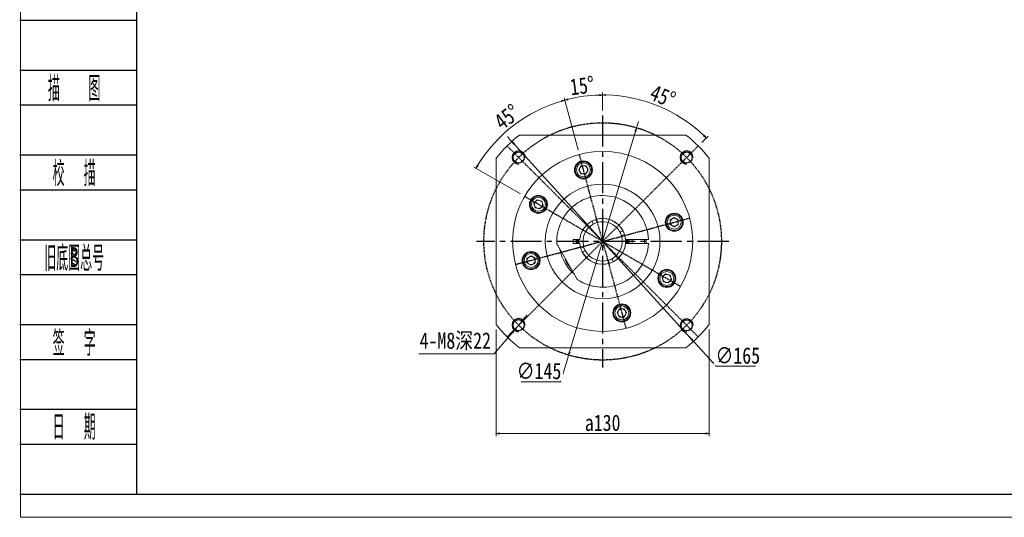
# Model space of a CAD drawing. Header units: millimetres. Extents: x -22 to 1187, y -4 to 839.
# Tile 1 of 8: x -16 to 585, y -4 to 300. Entities that reach past the tile are written whole.
import ezdxf
from ezdxf.enums import TextEntityAlignment as Align

# ---------------------------------------------------------------- set-up
doc = ezdxf.new("R2010")
doc.units = ezdxf.units.MM
doc.linetypes.add('CENTER2', pattern=[28.575, 19.05, -3.175, 3.175, -3.175])
doc.linetypes.add('DASHED', pattern=[0.75, 0.5, -0.25])
for name, color, linetype in [('2细线层', 4, 'Continuous'), ('3中心线层', 1, 'CENTER2'), ('6文字层', 3, 'Continuous')]:
    doc.layers.add(name, color=color, linetype=linetype)
doc.layers.add('图框_外框线', color=7, linetype='Continuous', lineweight=18)
doc.layers.add('尺寸线层', color=3, linetype='Continuous', lineweight=18)
doc.styles.add('PC_TEXTSTYLE', font='ISOCP.SHX', dxfattribs={"width": 0.707, "bigfont": 'GBCBIG.SHX'})
doc.styles.get("Standard").update_dxf_attribs({"font": 'SimSun.ttf'})
doc.styles.add('宋体', font='SimSun.ttf', dxfattribs={"width": 0.8})
doc.dimstyles.new('A水平标注$0', dxfattribs={"dimtxt": 3.5, "dimasz": 2, "dimexe": 1.5, "dimexo": 3, "dimgap": 1.1, "dimtad": 1, "dimtoh": 1, "dimdec": 4, "dimdsep": 46, "dimtxsty": '宋体', "dimblk": 'OPEN', "dimcen": 3, "dimclrd": 3, "dimclre": 3, "dimclrt": 6, "dimadec": 0, "dimazin": 0, "dimtm": 1e-09, "dimtfac": 1, "dimtdec": 4, "dimtix": 1, "dimtmove": 0, "dimatfit": 3, "dimldrblk": 'OPEN', "dimfxl": 0, "dimlwd": 13, "dimlwe": 13, "dimarcsym": 0})

# ---------------------------------------------------------------- blocks, each defined once
blk = doc.blocks.new('_Open')
at = {"color": 0, "linetype": 'ByBlock', "lineweight": -2}
for p, q in [((-1, 0.17), (0, 0)), ((-1, -0.17), (0, 0)), ((0, 0), (-1, 0))]:
    blk.add_line(p, q, dxfattribs=at)
blk = doc.blocks.new('*D41')
at = {"layer": 'Defpoints', "color": 0, "transparency": 16777216}
for p in [(291.26, 116.4), (286.11, 110.28)]:
    blk.add_point(p, dxfattribs=at)
at = {"layer": '尺寸线层', "color": 3, "lineweight": 13, "transparency": 16777216}
for p, q in [((291.26, 116.4), (286.11, 110.28)), ((292.55, 117.93), (293.84, 119.46)), ((273.86, 95.75), (284.82, 108.75)), ((227.71, 95.75), (273.86, 95.75))]:
    blk.add_line(p, q, dxfattribs=at)
at = {"layer": '尺寸线层', "color": 3, "lineweight": 13, "transparency": 16777216, "xscale": 2, "yscale": 2, "zscale": 2}
for p, rotation in [((291.26, 116.4), 229.8798009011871), ((286.11, 110.28), 49.87980090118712)]:
    blk.add_blockref('_Open', p, dxfattribs=dict(at, rotation=rotation))
at = {"layer": '尺寸线层', "color": 6, "transparency": 16777216, "insert": (250.04, 103.42), "char_height": 10, "attachment_point": 5, "style": '宋体', "bg_fill": 3, "box_fill_scale": 1.1, "bg_fill_color": 256, "bg_fill_true_color": 13158600, "bg_fill_transparency": 0}
blk.add_mtext('4-M8深22', dxfattribs=at)
blk = doc.blocks.new('*D42')
at = {"layer": 'Defpoints', "color": 0, "transparency": 16777216}
for p in [(360.77, 234), (319.25, 95.08)]:
    blk.add_point(p, dxfattribs=at)
at = {"layer": '尺寸线层', "color": 3, "lineweight": 13, "transparency": 16777216}
for p, q in [((360.77, 234), (361.35, 235.92)), ((361.35, 235.92), (361.92, 237.84)), ((360.77, 234), (319.25, 95.08)), ((360.2, 232.09), (359.63, 230.17)), ((319.82, 96.99), (320.39, 98.91)), ((314.38, 78.79), (318.68, 93.16)), ((290.27, 78.79), (314.38, 78.79))]:
    blk.add_line(p, q, dxfattribs=at)
at = {"layer": '尺寸线层', "color": 3, "lineweight": 13, "transparency": 16777216, "xscale": 2, "yscale": 2, "zscale": 2}
for p, rotation in [((360.77, 234), 73.3586156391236), ((319.25, 95.08), 253.3586156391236)]:
    blk.add_blockref('_Open', p, dxfattribs=dict(at, rotation=rotation))
at = {"layer": '尺寸线层', "color": 6, "transparency": 16777216, "insert": (301.17, 85.29), "char_height": 10, "attachment_point": 5, "style": '宋体', "bg_fill": 3, "box_fill_scale": 1.1, "bg_fill_color": 256, "bg_fill_true_color": 13158600, "bg_fill_transparency": 0}
blk.add_mtext('∅145', dxfattribs=at)
at = {"layer": '尺寸线层', "color": 3, "lineweight": 13, "transparency": 16777216}
blk.add_line((319.25, 95.08), (318.68, 93.16), dxfattribs=at)
blk = doc.blocks.new('*D43')
at = {"layer": 'Defpoints', "color": 0, "transparency": 16777216}
for p in [(275.01, 113.73), (405.01, 113.73), (275.01, 47.14)]:
    blk.add_point(p, dxfattribs=at)
at = {"layer": '尺寸线层', "color": 3, "lineweight": 13, "transparency": 16777216}
for p, q in [((275.01, 110.73), (275.01, 45.64)), ((405.01, 110.73), (405.01, 45.64)), ((403.01, 47.14), (277.01, 47.14))]:
    blk.add_line(p, q, dxfattribs=at)
at = {"layer": '尺寸线层', "color": 3, "lineweight": 13, "transparency": 16777216, "xscale": 2, "yscale": 2, "zscale": 2, "rotation": 180}
blk.add_blockref('_Open', (275.01, 47.14), dxfattribs=at)
at = {"layer": '尺寸线层', "color": 3, "lineweight": 13, "transparency": 16777216, "xscale": 2, "yscale": 2, "zscale": 2}
blk.add_blockref('_Open', (405.01, 47.14), dxfattribs=at)
at = {"layer": '尺寸线层', "color": 6, "transparency": 16777216, "insert": (340.01, 53.64), "char_height": 10, "attachment_point": 5, "style": '宋体', "bg_fill": 3, "box_fill_scale": 1.1, "bg_fill_color": 256, "bg_fill_true_color": 13158600, "bg_fill_transparency": 0}
blk.add_mtext('a130', dxfattribs=at)
blk = doc.blocks.new('*D44')
at = {"layer": 'Defpoints', "color": 0, "transparency": 16777216}
for p in [(284.53, 225.6), (395.49, 103.48)]:
    blk.add_point(p, dxfattribs=at)
at = {"layer": '尺寸线层', "color": 3, "lineweight": 13, "transparency": 16777216}
for p, q in [((283.19, 227.08), (281.84, 228.56)), ((284.53, 225.6), (283.19, 227.08)), ((284.53, 225.6), (395.49, 103.48)), ((285.88, 224.12), (287.22, 222.64)), ((394.15, 104.96), (392.8, 106.44)), ((395.49, 103.48), (396.84, 102)), ((409.31, 88.27), (396.84, 102)), ((433.42, 88.27), (409.31, 88.27))]:
    blk.add_line(p, q, dxfattribs=at)
at = {"layer": '尺寸线层', "color": 3, "lineweight": 13, "transparency": 16777216, "xscale": 2, "yscale": 2, "zscale": 2}
for p, rotation in [((284.53, 225.6), 132.2582928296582), ((395.49, 103.48), 312.2582928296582)]:
    blk.add_blockref('_Open', p, dxfattribs=dict(at, rotation=rotation))
at = {"layer": '尺寸线层', "color": 6, "transparency": 16777216, "insert": (422.52, 94.77), "char_height": 10, "attachment_point": 5, "style": '宋体', "bg_fill": 3, "box_fill_scale": 1.1, "bg_fill_color": 256, "bg_fill_true_color": 13158600, "bg_fill_transparency": 0}
blk.add_mtext('∅165', dxfattribs=at)
blk = doc.blocks.new('*D45')
at = {"layer": 'Defpoints', "color": 0, "transparency": 16777216}
for p in [(340.01, 241.54), (384.75, 242.03), (398.35, 222.88), (340.01, 164.54), (340.01, 87.54)]:
    blk.add_point(p, dxfattribs=at)
at = {"layer": '尺寸线层', "color": 3, "lineweight": 13, "transparency": 16777216}
for p, q in [((340.01, 244.54), (340.01, 255.51)), ((400.47, 225), (404.34, 228.87))]:
    blk.add_line(p, q, dxfattribs=at)
blk.add_arc((340.01, 164.54), 89.47, 46.28074, 88.71926, dxfattribs=at)
at = {"layer": '尺寸线层', "color": 3, "lineweight": 13, "transparency": 16777216, "xscale": 2, "yscale": 2, "zscale": 2}
for p, rotation in [((340.01, 254.01), 179.3596308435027), ((403.28, 227.81), 315.6403691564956)]:
    blk.add_blockref('_Open', p, dxfattribs=dict(at, rotation=rotation))
at = {"layer": '尺寸线层', "color": 6, "transparency": 16777216, "insert": (376.74, 253.21), "char_height": 10, "attachment_point": 5, "rotation": 337.5, "style": '宋体', "bg_fill": 3, "box_fill_scale": 1.1, "bg_fill_color": 256, "bg_fill_true_color": 13158600, "bg_fill_transparency": 0}
blk.add_mtext('45°', dxfattribs=at)
blk = doc.blocks.new('*D46')
at = {"layer": 'Defpoints', "color": 0, "transparency": 16777216}
for p in [(340.01, 241.54), (325.78, 217.67), (340.01, 164.54), (340.01, 87.54)]:
    blk.add_point(p, dxfattribs=at)
at = {"layer": '尺寸线层', "color": 3, "lineweight": 13, "transparency": 16777216}
for p, q in [((340.01, 244.54), (340.01, 255.44)), ((325, 220.56), (316.49, 252.34))]:
    blk.add_line(p, q, dxfattribs=at)
blk.add_arc((340.01, 164.54), 89.4, 91.28187, 103.71813, dxfattribs=at)
at = {"layer": '尺寸线层', "color": 3, "lineweight": 13, "transparency": 16777216, "xscale": 2, "yscale": 2, "zscale": 2}
for p, rotation in [((340.01, 253.94), 0.6409350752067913), ((316.87, 250.89), 194.359064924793)]:
    blk.add_blockref('_Open', p, dxfattribs=dict(at, rotation=rotation))
at = {"layer": '尺寸线层', "color": 6, "transparency": 16777216, "insert": (327.49, 259.62), "char_height": 10, "attachment_point": 5, "rotation": 7.5, "style": '宋体', "bg_fill": 3, "box_fill_scale": 1.1, "bg_fill_color": 256, "bg_fill_true_color": 13158600, "bg_fill_transparency": 0}
blk.add_mtext('15°', dxfattribs=at)
at = {"layer": 'Defpoints', "color": 0, "transparency": 16777216}
blk.add_point((332.22, 253.6), dxfattribs=at)
blk = doc.blocks.new('*D47')
at = {"layer": 'Defpoints', "color": 0, "transparency": 16777216}
for p in [(295.34, 241.91), (325.78, 217.67), (292.38, 192.04), (340.01, 164.54), (340.01, 164.54)]:
    blk.add_point(p, dxfattribs=at)
at = {"layer": '尺寸线层', "color": 3, "lineweight": 13, "transparency": 16777216}
for p, q in [((325, 220.56), (316.5, 252.29)), ((289.78, 193.54), (261.34, 209.96))]:
    blk.add_line(p, q, dxfattribs=at)
blk.add_arc((340.01, 164.54), 89.34, 106.28261, 148.71739, dxfattribs=at)
at = {"layer": '尺寸线层', "color": 3, "lineweight": 13, "transparency": 16777216, "xscale": 2, "yscale": 2, "zscale": 2}
for p, rotation in [((316.89, 250.84), 15.64130512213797), ((262.64, 209.21), 239.3586948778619)]:
    blk.add_blockref('_Open', p, dxfattribs=dict(at, rotation=rotation))
at = {"layer": '尺寸线层', "color": 6, "transparency": 16777216, "insert": (281.66, 240.58), "char_height": 10, "attachment_point": 5, "rotation": 37.5, "style": '宋体', "bg_fill": 3, "box_fill_scale": 1.1, "bg_fill_color": 256, "bg_fill_true_color": 13158600, "bg_fill_transparency": 0}
blk.add_mtext('45°', dxfattribs=at)

msp = doc.modelspace()

# ---------------------------------------------------------------- linework, layer by layer
at = {"color": 7, "linetype": 'Continuous', "lineweight": 15}
for p, q in [((390.81713, 229.5399), (289.20512, 229.5399)), ((275.01112, 215.34591), (275.01112, 113.7339)), ((326.85618, 210.74805), (325.41281, 208.24805)), ((329.74294, 210.74805), (326.85618, 210.74805)), ((331.18631, 208.24805), (329.74294, 210.74805)), ((405.01112, 113.7339), (405.01112, 215.34591)), ((325.41281, 208.24805), (326.85618, 205.74805)), ((326.85618, 205.74805), (329.74294, 205.74805)), ((329.74294, 205.74805), (331.18631, 208.24805)), ((300.07633, 189.95329), (298.03508, 187.91205)), ((298.03508, 187.91205), (298.78223, 185.12366)), ((302.86471, 189.20615), (300.07633, 189.95329)), ((301.57062, 184.37652), (303.61186, 186.41776)), ((303.61186, 186.41776), (302.86471, 189.20615)), ((298.78223, 185.12366), (301.57062, 184.37652)), ((334.07697, 175.62934), (333.72302, 176.48602)), ((336.03358, 177.44065), (336.38753, 176.58396)), ((383.71927, 179.13822), (381.21927, 177.69484)), ((381.21927, 177.69484), (381.21927, 174.80809)), ((381.21927, 174.80809), (383.71927, 173.36471)), ((386.21927, 177.69484), (383.71927, 179.13822)), ((383.71927, 173.36471), (386.21927, 174.80809)), ((386.21927, 174.80809), (386.21927, 177.69484)), ((351.10056, 170.47406), (351.95724, 170.82801)), ((352.91187, 168.51744), (352.05518, 168.1635)), ((322.01112, 163.2899), (322.01112, 165.7899)), ((322.01112, 165.7899), (325.5651, 165.7899)), ((325.5651, 163.2899), (322.01112, 163.2899)), ((354.45714, 165.7899), (367.4827, 165.7899)), ((367.4827, 163.2899), (354.45714, 163.2899)), ((356.16112, 164.5399), (356.11267, 165.7899)), ((356.11267, 163.2899), (356.16112, 164.5399)), ((366.51112, 164.5399), (366.48162, 165.7899)), ((366.48162, 163.2899), (366.51112, 164.5399)), ((324.08871, 142.11834), (312.63227, 161.96147)), ((327.11038, 160.56236), (327.96707, 160.91631)), ((328.92169, 158.60575), (328.065, 158.2518)), ((296.30298, 155.71509), (293.80298, 154.27172)), ((293.80298, 154.27172), (293.80298, 151.38497)), ((293.80298, 151.38497), (296.30298, 149.94159)), ((298.80298, 154.27172), (296.30298, 155.71509)), ((296.30298, 149.94159), (298.80298, 151.38497)), ((298.80298, 151.38497), (298.80298, 154.27172)), ((343.98866, 151.63916), (343.63472, 152.49585)), ((345.94528, 153.45047), (346.29922, 152.59378)), ((378.45163, 144.70329), (376.41038, 142.66205)), ((381.24001, 143.95615), (378.45163, 144.70329)), ((376.41038, 142.66205), (377.15753, 139.87366)), ((377.15753, 139.87366), (379.94592, 139.12652)), ((379.94592, 139.12652), (381.98716, 141.16776)), ((381.98716, 141.16776), (381.24001, 143.95615)), ((350.27931, 123.33176), (348.83593, 120.83176)), ((348.83593, 120.83176), (350.27931, 118.33176)), ((353.16606, 123.33176), (350.27931, 123.33176)), ((354.60944, 120.83176), (353.16606, 123.33176)), ((353.16606, 118.33176), (354.60944, 120.83176)), ((350.27931, 118.33176), (353.16606, 118.33176)), ((289.20512, 99.5399), (390.81713, 99.5399))]:
    msp.add_line(p, q, dxfattribs=at)
for points in [[(322.05458, 165.7899), (322.01112, 164.5399), (322.05458, 163.2899)], [(324.73943, 165.7899), (324.70011, 163.93989), (324.73943, 163.2899)], [(325.56592, 163.2805), (325.51597, 164.16514), (325.566, 165.80019)], [(354.45633, 165.79931), (354.50628, 164.91467), (354.45625, 163.27961)], [(355.28282, 163.2899), (355.32912, 164.15771), (355.28282, 165.7899)], [(357.96767, 163.2899), (358.01112, 164.5399), (357.96767, 165.7899)], [(365.47811, 165.83711), (365.51112, 164.5399), (365.48047, 163.2899)]]:
    msp.add_lwpolyline(points, dxfattribs=at)
at = {"color": 1, "linetype": 'DASHED'}
msp.add_circle((340.01112, 164.5399), 72.5, dxfattribs=at)
at = {"color": 7, "linetype": 'Continuous', "lineweight": 15}
for centre, radius in [((340.01112, 164.5399), 55), ((328.29956, 208.24805), 5.5), ((328.29956, 208.24805), 5), ((328.29956, 208.24805), 4.25), ((340.01112, 164.5399), 35), ((300.82347, 187.1649), 5.5), ((300.82347, 187.1649), 5), ((300.82347, 187.1649), 4.25), ((383.71927, 176.25147), 5.5), ((383.71927, 176.25147), 5), ((383.71927, 176.25147), 4.25), ((296.30298, 152.82834), 5.5), ((296.30298, 152.82834), 5), ((296.30298, 152.82834), 4.25), ((379.19877, 141.9149), 5.5), ((379.19877, 141.9149), 5), ((379.19877, 141.9149), 4.25), ((351.72268, 120.83176), 5.5), ((351.72268, 120.83176), 5), ((351.72268, 120.83176), 4.25)]:
    msp.add_circle(centre, radius, dxfattribs=at)
msp.add_circle((391.27636, 215.80515), 3.4)
for centre, radius, start, end in [((340.01112, 164.5399), 82.5, 128.01227954, 141.98772046), ((340.01112, 164.5399), 82.5, 38.01227954, 51.98772046), ((328.29956, 208.24805), 2.5, 90, 150), ((328.29956, 208.24805), 2.5, 30, 90), ((328.29956, 208.24805), 2.5, 150, 210), ((328.29956, 208.24805), 2.5, 210, 270), ((328.29956, 208.24805), 2.5, 270, 330), ((328.29956, 208.24805), 2.5, 330, 30), ((340.01112, 164.5399), 28, 2.55869769, 183.23449942), ((300.82347, 187.1649), 2.5, 135, 195), ((300.82347, 187.1649), 2.5, 195, 255), ((300.82347, 187.1649), 2.5, 75, 135), ((300.82347, 187.1649), 2.5, 15, 75), ((300.82347, 187.1649), 2.5, 315, 15), ((300.82347, 187.1649), 2.5, 255, 315), ((340.01112, 164.5399), 14, 5.1225161, 174.8774839), ((340.01112, 164.5399), 12, 118.42743764, 196.46912405), ((340.01112, 164.5399), 12.1, 106.51871649, 118.3778452), ((340.01112, 164.5399), 14, 27.57079695, 107.32576475), ((340.01112, 164.5399), 12, 28.42743764, 106.46912405), ((383.71927, 176.25147), 2.5, 120, 180), ((383.71927, 176.25147), 2.5, 180, 240), ((383.71927, 176.25147), 2.5, 60, 120), ((383.71927, 176.25147), 2.5, 360, 60), ((383.71927, 176.25147), 2.5, 300, 0), ((340.01112, 164.5399), 14, 297.57079695, 17.32576475), ((340.01112, 164.5399), 12.1, 16.51871649, 28.3778452), ((383.71927, 176.25147), 2.5, 240, 300), ((340.01112, 164.5399), 16.15, 175.56090241, 184.43909759), ((340.01112, 164.5399), 16, 175.51920121, 184.48079879), ((340.01112, 164.5399), 28, 236.76550058, 357.44130231), ((340.01112, 164.5399), 15, 175.21980815, 184.78019185), ((340.01112, 164.5399), 14, 185.1225161, 354.8774839), ((340.01112, 164.5399), 12, 298.42743764, 16.46912405), ((340.01112, 164.5399), 15, 355.21980815, 4.78019185), ((340.01112, 164.5399), 16, 355.51920121, 4.48079879), ((340.01112, 164.5399), 26.5, 190.62996175, 229.37003825), ((340.01112, 164.5399), 14, 207.57079695, 287.32576475), ((340.01112, 164.5399), 12.1, 196.51871649, 208.3778452), ((340.01112, 164.5399), 12, 208.42743764, 286.46912405), ((296.30298, 152.82834), 2.5, 120, 180), ((296.30298, 152.82834), 2.5, 180, 240), ((296.30298, 152.82834), 2.5, 60, 120), ((296.30298, 152.82834), 2.5, 240, 300), ((296.30298, 152.82834), 2.5, 0, 60), ((296.30298, 152.82834), 2.5, 300, 0), ((318.21699, 153.34769), 1, 151.9796531, 207.18241686), ((340.01112, 164.5399), 25.5, 207.18241686, 221.4873785), ((340.01112, 164.5399), 12.1, 286.51871649, 298.3778452), ((379.19877, 141.9149), 2.5, 75, 135), ((379.19877, 141.9149), 2.5, 15, 75), ((379.19877, 141.9149), 2.5, 135, 195), ((379.19877, 141.9149), 2.5, 195, 255), ((379.19877, 141.9149), 2.5, 255, 315), ((379.19877, 141.9149), 2.5, 315, 15), ((351.72268, 120.83176), 2.5, 150, 210), ((351.72268, 120.83176), 2.5, 90, 150), ((351.72268, 120.83176), 2.5, 30, 90), ((351.72268, 120.83176), 2.5, 330, 30), ((351.72268, 120.83176), 2.5, 210, 270), ((351.72268, 120.83176), 2.5, 270, 330), ((340.01112, 164.5399), 82.5, 218.01227954, 231.98772046), ((340.01112, 164.5399), 82.5, 308.01227954, 321.98772046)]:
    msp.add_arc(centre, radius, start, end, dxfattribs=at)
at = {"color": 4}
msp.add_arc((391.27636, 215.80515), 4, 0, 270, dxfattribs=at)
at = {"color": 7, "linetype": 'Continuous', "lineweight": 15}
for points, knots in [([(353.56247, 196.8099), (353.58627, 196.8002), (353.63905, 196.77869), (354.52232, 196.39865), (355.94476, 195.72094), (357.83073, 194.69426), (359.41791, 193.68755), (360.31733, 193.04621), (360.51112, 192.90802)], [0, 0, 0, 0, 1.203286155, 2.668889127, 4.16610101, 5.75015068, 7.504485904, 7.986299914, 7.986299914, 7.986299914, 7.986299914]), ([(360.51112, 192.90802), (360.98697, 192.55293), (361.93895, 191.84253), (363.28296, 190.70068), (364.52895, 189.53514), (365.77245, 188.25578), (366.76972, 187.11404), (367.40769, 186.32288), (367.47796, 186.23295), (367.50965, 186.1924)], [0, 0, 0, 0, 1.324621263, 2.650029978, 4.0330689, 5.415181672, 7.267184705, 8.619555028, 9.730395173, 9.730395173, 9.730395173, 9.730395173]), ([(334.29858, 175.09295), (334.29577, 175.09974), (334.22189, 175.27857), (334.14803, 175.45735), (334.07697, 175.62934)], [0, 0, 0, 0, 0.0220289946, 0.5803622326, 0.5803622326, 0.5803622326, 0.5803622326]), ([(336.38753, 176.58396), (336.45859, 176.41197), (336.53245, 176.23319), (336.60633, 176.05436), (336.60914, 176.04758)], [0, 0, 0, 0, 0.5583332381, 0.5803622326, 0.5803622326, 0.5803622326, 0.5803622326]), ([(343.63472, 152.49585), (343.56366, 152.66784), (343.48979, 152.84662), (343.41591, 153.02544), (343.41311, 153.03223)], [0, 0, 0, 0, 0.5583332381, 0.5803622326, 0.5803622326, 0.5803622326, 0.5803622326]), ([(345.72367, 153.98686), (345.72647, 153.98007), (345.80036, 153.80124), (345.87422, 153.62246), (345.94528, 153.45047)], [0, 0, 0, 0, 0.0220289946, 0.5803622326, 0.5803622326, 0.5803622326, 0.5803622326])]:
    msp.add_open_spline(points, degree=3, knots=knots, dxfattribs=at)
for points in [[(333.72302, 176.48602), (333.5313, 176.95006)], [(335.84186, 177.90468), (336.03358, 177.44065)], [(350.56417, 170.25245), (351.10056, 170.47406)], [(351.95724, 170.82801), (352.42128, 171.01972)], [(353.3759, 168.70916), (352.91187, 168.51744)], [(312.05573, 162.96007), (312.63227, 161.96147)], [(325.5651, 165.7899), (326.06704, 165.7899)], [(326.06704, 163.2899), (325.5651, 163.2899)], [(352.05518, 168.1635), (351.51879, 167.94189)], [(353.95521, 165.7899), (354.45714, 165.7899)], [(354.45714, 163.2899), (353.95521, 163.2899)], [(367.4827, 165.7899), (367.98321, 165.7899)], [(367.98321, 163.2899), (367.4827, 163.2899)], [(326.64634, 160.37065), (327.11038, 160.56236)], [(328.065, 158.2518), (327.60097, 158.06008)], [(327.96707, 160.91631), (328.50345, 161.13792)], [(329.45807, 158.82736), (328.92169, 158.60575)], [(344.18038, 151.17513), (343.98866, 151.63916)], [(346.29922, 152.59378), (346.49094, 152.12975)], [(324.08871, 142.11834), (324.66525, 141.11974)]]:
    msp.add_open_spline(points, degree=1, dxfattribs=at)
at = {"layer": '2细线层'}
for p, q in [((-15.89903, 299.7015), (55.45841, 299.7015)), ((-15.89903, 269.22198), (55.45841, 269.22198)), ((-15.89903, 247.88632), (55.45841, 247.88632)), ((-15.89903, 217.4068), (55.45841, 217.4068)), ((-15.89903, 196.07114), (55.45841, 196.07114)), ((-15.89903, 165.59162), (55.45841, 165.59162)), ((-15.89903, 144.25596), (55.45841, 144.25596)), ((-15.89903, 113.77644), (55.45841, 113.77644)), ((-15.89903, 92.44078), (55.45841, 92.44078)), ((-15.89903, 61.96126), (55.45841, 61.96126)), ((-15.89903, 40.6256), (55.45841, 40.6256)), ((-15.89903, 10.14609), (55.45841, 10.14609))]:
    msp.add_line(p, q, dxfattribs=at)
at = {"layer": '3中心线层'}
for p, q in [((340.01112, 241.5399), (340.01112, 87.5399)), ((417.01112, 164.5399), (263.01112, 164.5399))]:
    msp.add_line(p, q, dxfattribs=at)

# ---------------------------------------------------------------- texts
at = {"layer": '6文字层', "color": 3, "style": 'PC_TEXTSTYLE'}
for s, width, p in [('描   图', 0.6667, (17.35901, 258.55415)), ('校  描', 0.667, (17.35901, 206.73897)), ('旧底图总号', 0.667, (17.35901, 154.92379)), ('签  字', 0.667, (17.35901, 103.10861)), ('日  期', 0.667, (17.37802, 51.59764))]:
    msp.add_text(s, height=15.239759, dxfattribs=dict(at, width=width)).set_placement(p, align=Align.MIDDLE)
at = {"layer": '6文字层', "width": 0.707}
msp.add_text('B', height=12.19181, dxfattribs=at).set_placement((17.35901, 154.92379), align=Align.MIDDLE)

# ---------------------------------------------------------------- next in the draw order: dimensions: what is measured, and where the dimension line sits
at = {"layer": '尺寸线层'}
dim = msp.add_diameter_dim_2p(p1=(291.26073, 116.39624), p2=(286.10559, 110.27868), text='4-M8深22', dimstyle='A水平标注$0', override={"dimtxt": 10, "dimgap": 1.5, "dimblk": 'Open', "dimtfill": 1, "dimtfillclr": 256}, dxfattribs=at)
dim.commit()
dim.dimension.update_dxf_attribs({"geometry": '*D41', "text_midpoint": (250.03809, 95.74949), "dimtype": 163})

# ---------------------------------------------------------------- next in the draw order: dimensions: what is measured, and where the dimension line sits
dim = msp.add_diameter_dim_2p(p1=(360.77371, 234.00331), p2=(319.24854, 95.0765), dimstyle='A水平标注$0', override={"dimtxt": 10, "dimgap": 1.5, "dimblk": 'Open', "dimtfill": 1, "dimtfillclr": 256}, dxfattribs=at)
dim.commit()
dim.dimension.update_dxf_attribs({"geometry": '*D42', "text_midpoint": (301.17057, 78.78852), "dimtype": 163})

# ---------------------------------------------------------------- next in the draw order: linework, layer by layer
msp.add_circle((288.74588, 215.80515), 3.4)
at = {"color": 4}
msp.add_arc((288.74588, 215.80515), 4, 0, 270, dxfattribs=at)

# ---------------------------------------------------------------- next in the draw order: dimensions: what is measured, and where the dimension line sits
at = {"layer": '尺寸线层'}
dim = msp.add_linear_dim(base=(275.01112, 47.14297), p1=(405.01112, 113.7339), p2=(275.01112, 113.7339), angle=180, text='a<>', dimstyle='A水平标注$0', override={"dimtxt": 10, "dimgap": 1.5, "dimblk": 'Open', "dimtfill": 1, "dimtfillclr": 256}, dxfattribs=at)
dim.commit()
dim.dimension.update_dxf_attribs({"geometry": '*D43', "text_midpoint": (340.01112, 47.14297), "dimtype": 160})

# ---------------------------------------------------------------- next in the draw order: linework, layer by layer
for centre in [(288.68316, 113.33746), (391.33908, 113.21187)]:
    msp.add_circle(centre, 3.4)
at = {"color": 4}
for centre in [(288.68316, 113.33746), (391.33908, 113.21187)]:
    msp.add_arc(centre, 4, 0, 270, dxfattribs=at)

# ---------------------------------------------------------------- next in the draw order: dimensions: what is measured, and where the dimension line sits
at = {"layer": '尺寸线层'}
dim = msp.add_diameter_dim_2p(p1=(284.53202, 225.59987), p2=(395.49022, 103.47994), dimstyle='A水平标注$0', override={"dimtxt": 10, "dimgap": 1.5, "dimblk": 'Open', "dimtfill": 1, "dimtfillclr": 256}, dxfattribs=at)
dim.commit()
dim.dimension.update_dxf_attribs({"geometry": '*D44', "text_midpoint": (422.51997, 88.26945), "dimtype": 163})

# ---------------------------------------------------------------- next in the draw order: linework, layer by layer
at = {"color": 1, "linetype": 'DASHED'}
for q in [(281.67481, 222.87621), (398.34743, 222.87621), (325.77607, 217.66582), (292.37972, 192.0399), (393.13704, 178.77495), (281.67481, 106.20359), (286.8852, 150.30486), (398.34743, 106.20359), (387.64252, 137.0399), (354.24617, 111.41398)]:
    msp.add_line((340.01112, 164.5399), q, dxfattribs=at)

# ---------------------------------------------------------------- next in the draw order: dimensions: what is measured, and where the dimension line sits
at = {"layer": '尺寸线层'}
dim = msp.add_angular_dim_2l(base=(384.74858, 242.02745), line1=((340.01112, 241.5399), (340.01112, 87.5399)), line2=((340.01112, 164.5399), (398.34743, 222.87621)), dimstyle='A水平标注$0', override={"dimtxt": 10, "dimgap": 1.5, "dimblk": 'Open', "dimtfill": 1, "dimtfillclr": 256}, dxfattribs=at)
dim.commit()
dim.dimension.update_dxf_attribs({"geometry": '*D45', "text_midpoint": (376.73913, 253.20916)})

# ---------------------------------------------------------------- next in the draw order: dimensions: what is measured, and where the dimension line sits
dim = msp.add_angular_dim_2l(base=(332.21976, 253.59564), line1=((340.01112, 164.5399), (325.77607, 217.66582)), line2=((340.01112, 241.5399), (340.01112, 87.5399)), dimstyle='A水平标注$0', override={"dimtxt": 10, "dimgap": 1.5, "dimblk": 'Open', "dimtfill": 1, "dimtfillclr": 256}, dxfattribs=at)
dim.commit()
dim.dimension.update_dxf_attribs({"geometry": '*D46', "text_midpoint": (327.49419, 259.61541)})

# ---------------------------------------------------------------- next in the draw order: dimensions: what is measured, and where the dimension line sits
dim = msp.add_angular_dim_2l(base=(295.33896, 241.91436), line1=((340.01112, 164.5399), (292.37972, 192.0399)), line2=((340.01112, 164.5399), (325.77607, 217.66582)), dimstyle='A水平标注$0', override={"dimtxt": 10, "dimgap": 1.5, "dimblk": 'Open', "dimtfill": 1, "dimtfillclr": 256}, dxfattribs=at)
dim.commit()
dim.dimension.update_dxf_attribs({"geometry": '*D47', "text_midpoint": (281.66479, 240.57832)})

# ---------------------------------------------------------------- next in the draw order: linework, layer by layer
at = {"layer": '图框_外框线', "color": 3}
msp.add_lwpolyline([(-15.47667, -4.04093), (1176.23261, -4.04093), (1176.23261, 838.66777), (-15.47667, 838.66777)], close=True, dxfattribs=at)
at = {"layer": '图框_外框线', "color": 3, "lineweight": 25}
msp.add_lwpolyline([(55.45841, 10.14609), (1162.0456, 10.14609), (1162.0456, 824.48076), (55.45841, 824.48076)], close=True, dxfattribs=at)

doc.saveas('drawing.dxf')
